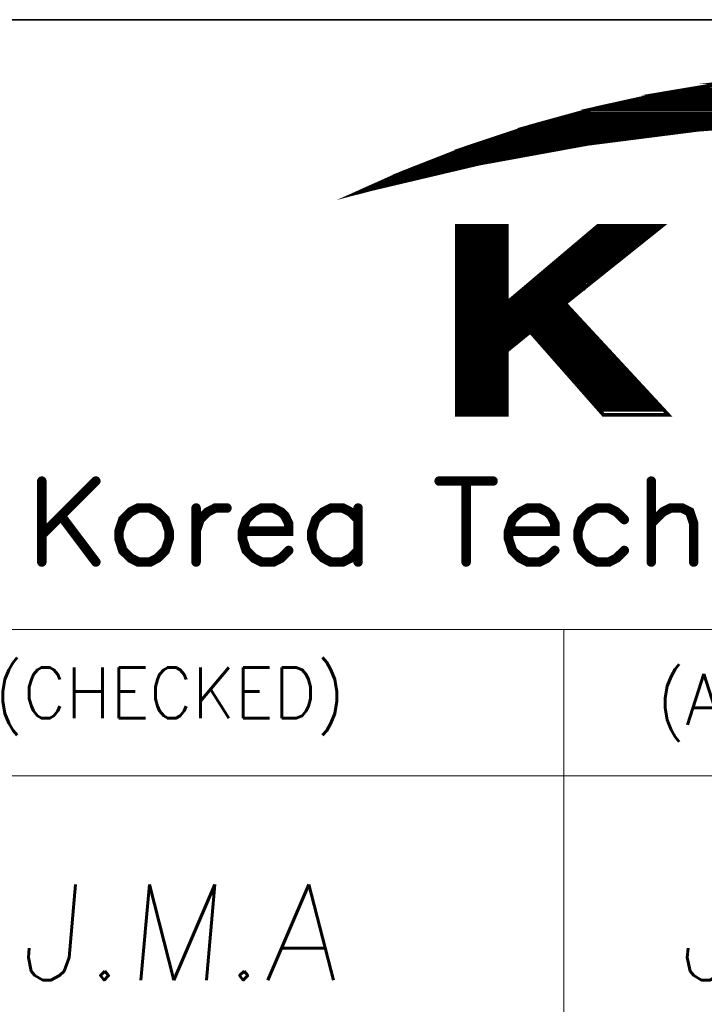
# Model space of a CAD drawing. Header units: millimetres. Extents: x 4497 to 11741, y 5958 to 12619.
# Tile 132 of 256: x 7069 to 7112, y 7735 to 7797. Entities that reach past the tile are written whole.
import ezdxf
from ezdxf.enums import TextEntityAlignment as Align

# ---------------------------------------------------------------- set-up
doc = ezdxf.new("R2010")
doc.units = ezdxf.units.MM
doc.header["$LTSCALE"] = 0.8
doc.layers.get('0').update_dxf_attribs({"linetype": 'CONTINUOUS', "lineweight": 0})
doc.layers.add('2', color=3, linetype='CONTINUOUS', lineweight=0)
doc.styles.add('GHS', font='romans', dxfattribs={"height": 2, "bigfont": 'whgtxt'})
doc.styles.get("Standard").update_dxf_attribs({"font": 'romans.shx', "width": 0.8, "oblique": 5, "bigfont": 'whgtxt.shx'})

# ---------------------------------------------------------------- blocks, each defined once
blk = doc.blocks.new('SMOOTH_0$0254')
at = {"const_width": 0.0127}
blk.add_lwpolyline([(-0.00635, 0, 1), (0.00635, 0, 1)], format="xyb", close=True, dxfattribs=at)
blk = doc.blocks.new('SMOOTH_0$064516')
at = {"const_width": 0.0323}
blk.add_lwpolyline([(-0.0161, 0, 1), (0.0161, 0, 1)], format="xyb", close=True, dxfattribs=at)
blk = doc.blocks.new('logo')
at = {"color": 7}
for points, const_width in [([(-3495.641, 5338.044), (-3491.64, 5339.83), (-3485.861, 5342.097), (-3479.97, 5344.064), (-3473.985, 5345.713), (-3467.914, 5347.052), (-3461.791, 5348.074)], 0.338), ([(-3454.81, 5344.51), (-3464.814, 5343.755), (-3474.775, 5342.484), (-3484.65, 5340.681), (-3494.422, 5338.371), (-3495.641, 5338.044)], 0.338), ([(-3470.624, 5346.391), (-3420.251, 5346.391)], 0.338), ([(-3421.603, 5346.729), (-3469.272, 5346.729)], 0.338), ([(-3474.343, 5345.546), (-3416.87, 5345.546)], 0.338), ([(-3418.222, 5345.884), (-3472.483, 5345.884)], 0.338), ([(-3476.202, 5344.954), (-3414.588, 5344.954)], 0.338), ([(-3475.526, 5345.207), (-3415.518, 5345.207)], 0.338), ([(-3481.273, 5343.517), (-3467.75, 5343.517)], 0.338), ([(-3478.738, 5344.278), (-3459.298, 5344.278)], 0.338), ([(-3467.75, 5343.602), (-3467.328, 5343.602)], 0.338), ([(-3483.555, 5342.756), (-3473.836, 5342.756)], 0.338), ([(-3482.71, 5343.01), (-3471.976, 5343.01)], 0.338), ([(-3482.034, 5343.264), (-3469.948, 5343.264)], 0.338), ([(-3473.92, 5342.841), (-3473.159, 5342.841)], 0.338), ([(-3472.061, 5343.095), (-3471.131, 5343.095)], 0.338), ([(-3469.863, 5343.348), (-3469.271, 5343.348)], 0.338), ([(-3486.006, 5341.911), (-3478.738, 5341.911)], 0.338), ([(-3484.823, 5342.249), (-3476.625, 5342.249)], 0.338), ([(-3480.005, 5341.742), (-3479.752, 5341.742)], 0.338), ([(-3488.457, 5340.897), (-3484.485, 5340.897)], 0.338), ([(-3487.866, 5341.151), (-3483.048, 5341.151)], 0.338), ([(-3487.189, 5341.404), (-3481.611, 5341.404)], 0.338), ([(-3486.682, 5341.658), (-3480.09, 5341.658)], 0.338), ([(-3484.4, 5340.982), (-3483.809, 5340.982)], 0.338), ([(-3483.133, 5341.235), (-3482.541, 5341.235)], 0.338), ([(-3481.611, 5341.489), (-3481.104, 5341.489)], 0.338), ([(-3492.683, 5338.869), (-3489.049, 5340.559)], 0.338), ([(-3489.387, 5340.474), (-3491.584, 5339.545)], 0.338), ([(-3491.415, 5339.207), (-3488.626, 5340.559)], 0.338), ([(-3490.401, 5339.46), (-3488.204, 5340.559)], 0.338), ([(-3489.133, 5340.052), (-3488.035, 5340.052)], 0.338), ([(-3488.626, 5340.221), (-3487.02, 5340.221)], 0.338), ([(-3488.373, 5340.474), (-3486.091, 5340.474)], 0.338), ([(-3493.613, 5338.7), (-3491.584, 5339.629)], 0.338), ([(-3486.344, 5335.065), (-3486.344, 5318.162)], 0.338), ([(-3486.091, 5318.077), (-3486.091, 5334.981)], 0.338), ([(-3485.837, 5318.077), (-3485.837, 5334.981)], 0.338), ([(-3485.584, 5318.077), (-3485.584, 5334.981)], 0.338), ([(-3485.33, 5318.077), (-3485.33, 5334.981)], 0.338), ([(-3485.076, 5318.077), (-3485.076, 5334.981)], 0.338), ([(-3484.823, 5318.077), (-3484.823, 5334.981)], 0.338), ([(-3484.569, 5317.993), (-3484.569, 5334.896)], 0.338), ([(-3484.316, 5317.993), (-3484.316, 5334.896)], 0.338), ([(-3484.062, 5318.077), (-3484.062, 5334.981)], 0.338), ([(-3483.893, 5335.065), (-3483.893, 5317.993)], 0.338), ([(-3483.724, 5318.077), (-3483.724, 5334.981)], 0.338), ([(-3483.471, 5318.077), (-3483.471, 5334.981)], 0.338), ([(-3483.217, 5318.077), (-3483.217, 5334.981)], 0.338), ([(-3482.963, 5318.077), (-3482.963, 5334.981)], 0.338), ([(-3482.71, 5318.077), (-3482.71, 5334.981)], 0.338), ([(-3482.456, 5318.077), (-3482.456, 5334.981)], 0.338), ([(-3482.203, 5317.993), (-3482.203, 5334.896)], 0.338), ([(-3474.174, 5334.727), (-3468.494, 5334.727)], 0.338), ([(-3475.357, 5333.713), (-3469.863, 5333.713)], 0.338), ([(-3475.103, 5333.967), (-3469.61, 5333.967)], 0.338), ([(-3474.681, 5334.22), (-3469.187, 5334.22)], 0.338), ([(-3474.427, 5334.474), (-3468.933, 5334.474)], 0.338), ([(-3476.287, 5332.952), (-3470.793, 5332.952)], 0.338), ([(-3475.948, 5333.206), (-3470.455, 5333.206)], 0.338), ([(-3475.61, 5333.459), (-3470.201, 5333.459)], 0.338), ([(-3477.47, 5331.938), (-3472.145, 5331.938)], 0.338), ([(-3477.216, 5332.192), (-3471.723, 5332.192)], 0.338), ([(-3476.878, 5332.445), (-3471.469, 5332.445)], 0.338), ([(-3476.54, 5332.699), (-3471.215, 5332.699)], 0.338), ([(-3478.399, 5331.177), (-3473.075, 5331.177)], 0.338), ([(-3478.061, 5331.431), (-3472.737, 5331.431)], 0.338), ([(-3477.723, 5331.685), (-3472.399, 5331.685)], 0.338), ([(-3479.498, 5330.163), (-3474.343, 5330.163)], 0.338), ([(-3479.245, 5330.417), (-3474.005, 5330.417)], 0.338), ([(-3478.991, 5330.67), (-3473.666, 5330.67)], 0.338), ([(-3478.653, 5330.924), (-3473.413, 5330.924)], 0.338), ([(-3480.428, 5329.403), (-3475.272, 5329.403)], 0.338), ([(-3480.174, 5329.656), (-3474.934, 5329.656), (-3474.934, 5329.572), (-3474.85, 5329.656)], 0.338), ([(-3479.836, 5329.91), (-3474.681, 5329.91)], 0.338), ([(-3481.696, 5328.388), (-3476.54, 5328.388)], 0.338), ([(-3481.442, 5328.642), (-3476.202, 5328.642)], 0.338), ([(-3481.104, 5328.895), (-3475.948, 5328.895)], 0.338), ([(-3480.766, 5329.149), (-3475.61, 5329.149)], 0.338), ([(-3482.203, 5327.797), (-3476.709, 5327.797)], 0.338), ([(-3482.203, 5327.543), (-3476.456, 5327.543)], 0.338), ([(-3482.372, 5327.374), (-3476.287, 5327.374)], 0.338), ([(-3482.372, 5327.036), (-3476.117, 5327.036)], 0.338), ([(-3482.287, 5326.867), (-3475.864, 5326.867)], 0.338), ([(-3482.203, 5327.205), (-3476.117, 5327.205)], 0.338), ([(-3475.441, 5326.36), (-3482.372, 5326.36)], 0.338), ([(-3482.372, 5326.191), (-3475.272, 5326.191)], 0.338), ([(-3482.287, 5326.529), (-3475.526, 5326.529)], 0.338), ([(-3482.287, 5325.937), (-3475.019, 5325.937)], 0.338), ([(-3482.456, 5325.261), (-3480.428, 5325.261)], 0.338), ([(-3482.287, 5325.092), (-3480.681, 5325.092)], 0.338), ([(-3482.287, 5324.923), (-3480.851, 5324.923)], 0.338), ([(-3482.203, 5325.684), (-3474.765, 5325.684)], 0.338), ([(-3479.667, 5325.261), (-3474.427, 5325.261)], 0.338), ([(-3479.498, 5325.008), (-3474.174, 5325.008)], 0.338), ([(-3482.372, 5324.247), (-3481.527, 5324.247)], 0.338), ([(-3482.372, 5324.078), (-3481.865, 5324.078)], 0.338), ([(-3482.287, 5324.5), (-3481.273, 5324.5)], 0.338), ([(-3482.203, 5324.754), (-3481.02, 5324.754)], 0.338), ([(-3479.16, 5324.754), (-3473.92, 5324.754)], 0.338), ([(-3478.991, 5324.5), (-3473.666, 5324.5)], 0.338), ([(-3478.738, 5324.247), (-3473.497, 5324.247)], 0.338), ([(-3478.569, 5323.993), (-3473.244, 5323.993)], 0.338), ([(-3478.399, 5323.74), (-3472.99, 5323.74)], 0.338), ([(-3478.146, 5323.486), (-3472.737, 5323.486)], 0.338), ([(-3477.892, 5323.233), (-3472.483, 5323.233)], 0.338), ([(-3477.723, 5322.979), (-3472.314, 5322.979)], 0.338), ([(-3477.47, 5322.726), (-3472.061, 5322.726)], 0.338), ([(-3477.216, 5322.472), (-3471.807, 5322.472)], 0.338), ([(-3476.963, 5322.218), (-3471.638, 5322.218)], 0.338), ([(-3476.794, 5321.965), (-3471.384, 5321.965)], 0.338), ([(-3476.54, 5321.711), (-3471.131, 5321.711)], 0.338), ([(-3476.371, 5321.458), (-3470.877, 5321.458)], 0.338), ([(-3476.117, 5321.204), (-3470.624, 5321.204)], 0.338), ([(-3475.864, 5320.951), (-3470.37, 5320.951)], 0.338), ([(-3475.695, 5320.697), (-3470.201, 5320.697)], 0.338), ([(-3475.441, 5320.444), (-3469.948, 5320.444)], 0.338), ([(-3475.188, 5320.19), (-3469.694, 5320.19)], 0.338), ([(-3475.019, 5319.936), (-3469.525, 5319.936)], 0.338), ([(-3474.85, 5319.683), (-3469.271, 5319.683)], 0.338), ([(-3474.596, 5319.429), (-3469.018, 5319.429)], 0.338), ([(-3474.258, 5319.176), (-3468.764, 5319.176)], 0.338), ([(-3474.089, 5318.922), (-3468.511, 5318.922)], 0.338), ([(-3473.92, 5318.669), (-3468.257, 5318.669)], 0.338), ([(-3473.666, 5318.415), (-3468.004, 5318.415)], 0.338), ([(-3519.273, 5311.965), (-3524.159, 5307.079)], 0.859), ([(-3524.159, 5311.965), (-3524.159, 5304.641)], 0.859), ([(-3488.222, 5311.965), (-3483.345, 5311.965)], 0.859), ([(-3485.783, 5311.965), (-3485.783, 5304.641)], 0.859), ([(-3469.038, 5311.965), (-3469.038, 5304.641)], 0.859), ([(-3515.434, 5309.527), (-3516.13, 5309.175), (-3516.834, 5308.479), (-3517.178, 5307.431), (-3517.178, 5306.736), (-3516.834, 5305.688), (-3516.13, 5304.993), (-3515.434, 5304.641), (-3514.387, 5304.641), (-3513.691, 5304.993), (-3512.996, 5305.688), (-3512.644, 5306.736), (-3512.644, 5307.431), (-3512.996, 5308.479), (-3513.691, 5309.175), (-3514.387, 5309.527), (-3515.434, 5309.527)], 0.859), ([(-3510.205, 5307.431), (-3509.853, 5308.479), (-3509.157, 5309.175), (-3508.462, 5309.527), (-3507.414, 5309.527)], 0.859), ([(-3510.205, 5309.527), (-3510.205, 5304.641)], 0.859), ([(-3506.014, 5307.431), (-3501.833, 5307.431), (-3501.833, 5308.127), (-3502.176, 5308.823), (-3502.528, 5309.175), (-3503.224, 5309.527), (-3504.271, 5309.527), (-3504.967, 5309.175), (-3505.671, 5308.479), (-3506.014, 5307.431), (-3506.014, 5306.736), (-3505.671, 5305.688), (-3504.967, 5304.993), (-3504.271, 5304.641), (-3503.224, 5304.641), (-3502.528, 5304.993), (-3501.833, 5305.688)], 0.859), ([(-3495.555, 5308.479), (-3496.251, 5309.175), (-3496.946, 5309.527), (-3497.994, 5309.527), (-3498.69, 5309.175), (-3499.385, 5308.479), (-3499.737, 5307.431), (-3499.737, 5306.736), (-3499.385, 5305.688), (-3498.69, 5304.993), (-3497.994, 5304.641), (-3496.946, 5304.641), (-3496.251, 5304.993), (-3495.555, 5305.688)], 0.859), ([(-3495.555, 5309.527), (-3495.555, 5304.641)], 0.859), ([(-3481.945, 5307.431), (-3477.763, 5307.431), (-3477.763, 5308.127), (-3478.106, 5308.823), (-3478.459, 5309.175), (-3479.154, 5309.527), (-3480.202, 5309.527), (-3480.897, 5309.175), (-3481.601, 5308.479), (-3481.945, 5307.431), (-3481.945, 5306.736), (-3481.601, 5305.688), (-3480.897, 5304.993), (-3480.202, 5304.641), (-3479.154, 5304.641), (-3478.459, 5304.993), (-3477.763, 5305.688)], 0.859), ([(-3471.477, 5308.479), (-3472.181, 5309.175), (-3472.877, 5309.527), (-3473.925, 5309.527), (-3474.62, 5309.175), (-3475.316, 5308.479), (-3475.668, 5307.431), (-3475.668, 5306.736), (-3475.316, 5305.688), (-3474.62, 5304.993), (-3473.925, 5304.641), (-3472.877, 5304.641), (-3472.181, 5304.993), (-3471.477, 5305.688)], 0.859), ([(-3469.038, 5308.127), (-3467.991, 5309.175), (-3467.295, 5309.527), (-3466.248, 5309.527), (-3465.552, 5309.175), (-3465.2, 5308.127), (-3465.2, 5304.641)], 0.859), ([(-3522.416, 5308.823), (-3519.273, 5304.641)], 0.859)]:
    blk.add_lwpolyline(points, dxfattribs=dict(at, const_width=const_width))
at = {"color": 7, "const_width": 0.338}
for points in [[(-3465.91, 5347.379), (-3461.851, 5348.057), (-3429.228, 5348.057), (-3424.695, 5347.379)], [(-3461.782, 5348.065), (-3459.73, 5348.297), (-3430.835, 5348.297), (-3429.285, 5348.065)], [(-3467.914, 5347.044), (-3465.91, 5347.379), (-3424.695, 5347.379), (-3423.06, 5347.044)], [(-3472.036, 5346.133), (-3467.922, 5347.044), (-3423.06, 5347.044), (-3418.615, 5346.133)], [(-3477.436, 5344.751), (-3473.976, 5345.704), (-3416.958, 5345.704), (-3413.297, 5344.751)], [(-3473.976, 5345.704), (-3472.036, 5346.133), (-3418.607, 5346.133), (-3416.958, 5345.704)], [(-3479.961, 5344.055), (-3478.278, 5344.519), (-3454.81, 5344.519), (-3460.948, 5344.055)], [(-3478.278, 5344.519), (-3477.436, 5344.751), (-3444.78, 5344.751), (-3454.81, 5344.519)], [(-3484.645, 5342.492), (-3480.843, 5343.763), (-3464.822, 5343.763), (-3474.775, 5342.493)], [(-3480.843, 5343.763), (-3480.817, 5343.772), (-3464.814, 5343.772), (-3464.822, 5343.763)], [(-3480.818, 5343.772), (-3479.97, 5344.055), (-3460.949, 5344.055), (-3464.7, 5343.772)], [(-3464.814, 5343.763), (-3464.814, 5343.772), (-3464.7, 5343.772), (-3464.814, 5343.763)], [(-3489.423, 5340.689), (-3485.861, 5342.089), (-3476.985, 5342.089), (-3484.65, 5340.689)], [(-3485.852, 5342.089), (-3484.645, 5342.492), (-3474.775, 5342.492), (-3476.985, 5342.089)], [(-3491.631, 5339.822), (-3489.423, 5340.689), (-3484.658, 5340.689), (-3488.321, 5339.822)], [(-3494.873, 5338.379), (-3491.631, 5339.822), (-3488.321, 5339.822), (-3494.413, 5338.379)], [(-3495.53, 5338.087), (-3494.422, 5338.379), (-3494.873, 5338.379), (-3495.53, 5338.087)], [(-3486.616, 5328.092), (-3486.616, 5335.065), (-3482.108, 5335.065), (-3482.108, 5328.092)], [(-3482.108, 5328.092), (-3473.856, 5335.065), (-3468.051, 5335.065), (-3476.771, 5328.092)], [(-3486.616, 5328.04), (-3486.616, 5328.092), (-3476.771, 5328.092), (-3476.836, 5328.04)], [(-3486.616, 5325.473), (-3486.616, 5328.04), (-3476.836, 5328.04), (-3474.458, 5325.473)], [(-3486.616, 5323.747), (-3486.616, 5325.473), (-3479.978, 5325.473), (-3482.108, 5323.747)], [(-3473.375, 5317.968), (-3479.978, 5325.473), (-3474.458, 5325.473), (-3467.51, 5317.968)], [(-3486.616, 5317.968), (-3486.616, 5323.747), (-3482.108, 5323.747), (-3482.108, 5317.968)]]:
    blk.add_lwpolyline(points, close=True, dxfattribs=at)
at = {"color": 7, "xscale": 13.31, "yscale": 13.31, "zscale": 13.31}
for name, p in [('SMOOTH_0$0254', (-3465.91, 5347.379)), ('SMOOTH_0$0254', (-3465.91, 5347.379)), ('SMOOTH_0$0254', (-3470.624, 5346.391)), ('SMOOTH_0$0254', (-3469.272, 5346.729)), ('SMOOTH_0$0254', (-3467.922, 5347.044)), ('SMOOTH_0$0254', (-3467.914, 5347.052)), ('SMOOTH_0$0254', (-3467.914, 5347.044)), ('SMOOTH_0$0254', (-3474.343, 5345.546)), ('SMOOTH_0$0254', (-3473.985, 5345.713)), ('SMOOTH_0$0254', (-3473.976, 5345.704)), ('SMOOTH_0$0254', (-3473.976, 5345.704)), ('SMOOTH_0$0254', (-3472.483, 5345.884)), ('SMOOTH_0$0254', (-3472.036, 5346.133)), ('SMOOTH_0$0254', (-3472.036, 5346.133)), ('SMOOTH_0$0254', (-3478.278, 5344.519)), ('SMOOTH_0$0254', (-3478.278, 5344.519)), ('SMOOTH_0$0254', (-3477.436, 5344.751)), ('SMOOTH_0$0254', (-3477.436, 5344.751)), ('SMOOTH_0$0254', (-3476.202, 5344.954)), ('SMOOTH_0$0254', (-3475.526, 5345.207)), ('SMOOTH_0$0254', (-3481.273, 5343.517)), ('SMOOTH_0$0254', (-3480.843, 5343.763)), ('SMOOTH_0$0254', (-3480.843, 5343.763)), ('SMOOTH_0$0254', (-3480.818, 5343.772)), ('SMOOTH_0$0254', (-3480.817, 5343.772)), ('SMOOTH_0$0254', (-3479.97, 5344.064)), ('SMOOTH_0$0254', (-3479.97, 5344.055)), ('SMOOTH_0$0254', (-3479.961, 5344.055)), ('SMOOTH_0$0254', (-3478.738, 5344.278)), ('SMOOTH_0$0254', (-3467.75, 5343.602)), ('SMOOTH_0$0254', (-3467.75, 5343.517)), ('SMOOTH_0$0254', (-3467.328, 5343.602)), ('SMOOTH_0$0254', (-3464.822, 5343.763)), ('SMOOTH_0$0254', (-3464.822, 5343.763)), ('SMOOTH_0$0254', (-3464.814, 5343.772)), ('SMOOTH_0$0254', (-3464.814, 5343.772)), ('SMOOTH_0$0254', (-3464.814, 5343.763)), ('SMOOTH_0$0254', (-3464.814, 5343.763)), ('SMOOTH_0$0254', (-3464.814, 5343.755)), ('SMOOTH_0$0254', (-3464.7, 5343.772)), ('SMOOTH_0$0254', (-3464.7, 5343.772)), ('SMOOTH_0$0254', (-3483.555, 5342.756)), ('SMOOTH_0$0254', (-3482.71, 5343.01)), ('SMOOTH_0$0254', (-3482.034, 5343.264)), ('SMOOTH_0$0254', (-3473.92, 5342.841)), ('SMOOTH_0$0254', (-3473.836, 5342.756)), ('SMOOTH_0$0254', (-3473.159, 5342.841)), ('SMOOTH_0$0254', (-3472.061, 5343.095)), ('SMOOTH_0$0254', (-3471.976, 5343.01)), ('SMOOTH_0$0254', (-3471.131, 5343.095)), ('SMOOTH_0$0254', (-3469.948, 5343.264)), ('SMOOTH_0$0254', (-3469.863, 5343.348)), ('SMOOTH_0$0254', (-3469.271, 5343.348)), ('SMOOTH_0$0254', (-3486.006, 5341.911)), ('SMOOTH_0$0254', (-3485.861, 5342.097)), ('SMOOTH_0$0254', (-3485.861, 5342.089)), ('SMOOTH_0$0254', (-3485.852, 5342.089)), ('SMOOTH_0$0254', (-3484.823, 5342.249)), ('SMOOTH_0$0254', (-3484.645, 5342.492)), ('SMOOTH_0$0254', (-3484.645, 5342.492)), ('SMOOTH_0$0254', (-3480.005, 5341.742)), ('SMOOTH_0$0254', (-3479.752, 5341.742)), ('SMOOTH_0$0254', (-3478.738, 5341.911)), ('SMOOTH_0$0254', (-3476.985, 5342.089)), ('SMOOTH_0$0254', (-3476.985, 5342.089)), ('SMOOTH_0$0254', (-3476.625, 5342.249)), ('SMOOTH_0$0254', (-3474.775, 5342.493)), ('SMOOTH_0$0254', (-3474.775, 5342.492)), ('SMOOTH_0$0254', (-3474.775, 5342.484)), ('SMOOTH_0$0254', (-3488.457, 5340.897)), ('SMOOTH_0$0254', (-3487.866, 5341.151)), ('SMOOTH_0$0254', (-3487.189, 5341.404)), ('SMOOTH_0$0254', (-3486.682, 5341.658)), ('SMOOTH_0$0254', (-3484.485, 5340.897)), ('SMOOTH_0$0254', (-3484.4, 5340.982)), ('SMOOTH_0$0254', (-3483.809, 5340.982)), ('SMOOTH_0$0254', (-3483.133, 5341.235)), ('SMOOTH_0$0254', (-3483.048, 5341.151)), ('SMOOTH_0$0254', (-3482.541, 5341.235)), ('SMOOTH_0$0254', (-3481.611, 5341.489)), ('SMOOTH_0$0254', (-3481.611, 5341.404)), ('SMOOTH_0$0254', (-3481.104, 5341.489)), ('SMOOTH_0$0254', (-3480.09, 5341.658)), ('SMOOTH_0$0254', (-3489.423, 5340.689)), ('SMOOTH_0$0254', (-3489.423, 5340.689)), ('SMOOTH_0$0254', (-3489.387, 5340.474)), ('SMOOTH_0$0254', (-3489.133, 5340.052)), ('SMOOTH_0$0254', (-3489.049, 5340.559)), ('SMOOTH_0$0254', (-3488.626, 5340.559)), ('SMOOTH_0$0254', (-3488.626, 5340.221)), ('SMOOTH_0$0254', (-3488.373, 5340.474)), ('SMOOTH_0$0254', (-3488.204, 5340.559)), ('SMOOTH_0$0254', (-3488.035, 5340.052)), ('SMOOTH_0$0254', (-3487.02, 5340.221)), ('SMOOTH_0$0254', (-3486.091, 5340.474)), ('SMOOTH_0$0254', (-3484.658, 5340.689)), ('SMOOTH_0$0254', (-3484.65, 5340.689)), ('SMOOTH_0$0254', (-3484.65, 5340.681)), ('SMOOTH_0$0254', (-3491.64, 5339.83)), ('SMOOTH_0$0254', (-3491.631, 5339.822)), ('SMOOTH_0$0254', (-3491.631, 5339.822)), ('SMOOTH_0$0254', (-3491.584, 5339.629)), ('SMOOTH_0$0254', (-3491.584, 5339.545)), ('SMOOTH_0$0254', (-3491.415, 5339.207)), ('SMOOTH_0$0254', (-3490.401, 5339.46)), ('SMOOTH_0$0254', (-3488.321, 5339.822)), ('SMOOTH_0$0254', (-3488.321, 5339.822)), ('SMOOTH_0$0254', (-3494.873, 5338.379)), ('SMOOTH_0$0254', (-3494.873, 5338.379)), ('SMOOTH_0$0254', (-3494.422, 5338.379)), ('SMOOTH_0$0254', (-3494.422, 5338.371)), ('SMOOTH_0$0254', (-3494.413, 5338.379)), ('SMOOTH_0$0254', (-3493.613, 5338.7)), ('SMOOTH_0$0254', (-3492.683, 5338.869)), ('SMOOTH_0$0254', (-3495.641, 5338.044)), ('SMOOTH_0$0254', (-3495.641, 5338.044)), ('SMOOTH_0$0254', (-3495.53, 5338.087)), ('SMOOTH_0$0254', (-3495.53, 5338.087)), ('SMOOTH_0$0254', (-3486.616, 5335.065)), ('SMOOTH_0$0254', (-3486.344, 5335.065)), ('SMOOTH_0$0254', (-3486.091, 5334.981)), ('SMOOTH_0$0254', (-3485.837, 5334.981)), ('SMOOTH_0$0254', (-3485.584, 5334.981)), ('SMOOTH_0$0254', (-3485.33, 5334.981)), ('SMOOTH_0$0254', (-3485.076, 5334.981)), ('SMOOTH_0$0254', (-3484.823, 5334.981)), ('SMOOTH_0$0254', (-3484.569, 5334.896)), ('SMOOTH_0$0254', (-3484.316, 5334.896)), ('SMOOTH_0$0254', (-3484.062, 5334.981)), ('SMOOTH_0$0254', (-3483.893, 5335.065)), ('SMOOTH_0$0254', (-3483.724, 5334.981)), ('SMOOTH_0$0254', (-3483.471, 5334.981)), ('SMOOTH_0$0254', (-3483.217, 5334.981)), ('SMOOTH_0$0254', (-3482.963, 5334.981)), ('SMOOTH_0$0254', (-3482.71, 5334.981)), ('SMOOTH_0$0254', (-3482.456, 5334.981)), ('SMOOTH_0$0254', (-3482.203, 5334.896)), ('SMOOTH_0$0254', (-3482.108, 5335.065)), ('SMOOTH_0$0254', (-3474.174, 5334.727)), ('SMOOTH_0$0254', (-3473.856, 5335.065)), ('SMOOTH_0$0254', (-3468.494, 5334.727)), ('SMOOTH_0$0254', (-3468.051, 5335.065)), ('SMOOTH_0$0254', (-3475.357, 5333.713)), ('SMOOTH_0$0254', (-3475.103, 5333.967)), ('SMOOTH_0$0254', (-3474.681, 5334.22)), ('SMOOTH_0$0254', (-3474.427, 5334.474)), ('SMOOTH_0$0254', (-3469.863, 5333.713)), ('SMOOTH_0$0254', (-3469.61, 5333.967)), ('SMOOTH_0$0254', (-3469.187, 5334.22)), ('SMOOTH_0$0254', (-3468.933, 5334.474)), ('SMOOTH_0$0254', (-3476.287, 5332.952)), ('SMOOTH_0$0254', (-3475.948, 5333.206)), ('SMOOTH_0$0254', (-3475.61, 5333.459)), ('SMOOTH_0$0254', (-3470.793, 5332.952)), ('SMOOTH_0$0254', (-3470.455, 5333.206)), ('SMOOTH_0$0254', (-3470.201, 5333.459)), ('SMOOTH_0$0254', (-3477.47, 5331.938)), ('SMOOTH_0$0254', (-3477.216, 5332.192)), ('SMOOTH_0$0254', (-3476.878, 5332.445)), ('SMOOTH_0$0254', (-3476.54, 5332.699)), ('SMOOTH_0$0254', (-3472.145, 5331.938)), ('SMOOTH_0$0254', (-3471.723, 5332.192)), ('SMOOTH_0$0254', (-3471.469, 5332.445)), ('SMOOTH_0$0254', (-3471.215, 5332.699)), ('SMOOTH_0$0254', (-3478.399, 5331.177)), ('SMOOTH_0$0254', (-3478.061, 5331.431)), ('SMOOTH_0$0254', (-3477.723, 5331.685)), ('SMOOTH_0$0254', (-3473.075, 5331.177)), ('SMOOTH_0$0254', (-3472.737, 5331.431)), ('SMOOTH_0$0254', (-3472.399, 5331.685)), ('SMOOTH_0$0254', (-3479.498, 5330.163)), ('SMOOTH_0$0254', (-3479.245, 5330.417)), ('SMOOTH_0$0254', (-3478.991, 5330.67)), ('SMOOTH_0$0254', (-3478.653, 5330.924)), ('SMOOTH_0$0254', (-3474.343, 5330.163)), ('SMOOTH_0$0254', (-3474.005, 5330.417)), ('SMOOTH_0$0254', (-3473.666, 5330.67)), ('SMOOTH_0$0254', (-3473.413, 5330.924)), ('SMOOTH_0$0254', (-3480.428, 5329.403)), ('SMOOTH_0$0254', (-3480.174, 5329.656)), ('SMOOTH_0$0254', (-3479.836, 5329.91)), ('SMOOTH_0$0254', (-3475.272, 5329.403)), ('SMOOTH_0$0254', (-3474.934, 5329.656)), ('SMOOTH_0$0254', (-3474.934, 5329.572)), ('SMOOTH_0$0254', (-3474.85, 5329.656)), ('SMOOTH_0$0254', (-3474.681, 5329.91)), ('SMOOTH_0$0254', (-3481.696, 5328.388)), ('SMOOTH_0$0254', (-3481.442, 5328.642)), ('SMOOTH_0$0254', (-3481.104, 5328.895)), ('SMOOTH_0$0254', (-3480.766, 5329.149)), ('SMOOTH_0$0254', (-3476.54, 5328.388)), ('SMOOTH_0$0254', (-3476.202, 5328.642)), ('SMOOTH_0$0254', (-3475.948, 5328.895)), ('SMOOTH_0$0254', (-3475.61, 5329.149)), ('SMOOTH_0$0254', (-3486.616, 5328.092)), ('SMOOTH_0$0254', (-3486.616, 5328.092)), ('SMOOTH_0$0254', (-3486.616, 5328.04)), ('SMOOTH_0$0254', (-3486.616, 5328.04)), ('SMOOTH_0$0254', (-3482.203, 5327.797)), ('SMOOTH_0$0254', (-3482.203, 5327.543)), ('SMOOTH_0$0254', (-3482.108, 5328.092)), ('SMOOTH_0$0254', (-3482.108, 5328.092)), ('SMOOTH_0$0254', (-3476.836, 5328.04)), ('SMOOTH_0$0254', (-3476.836, 5328.04)), ('SMOOTH_0$0254', (-3476.771, 5328.092)), ('SMOOTH_0$0254', (-3476.771, 5328.092)), ('SMOOTH_0$0254', (-3476.709, 5327.797)), ('SMOOTH_0$0254', (-3476.456, 5327.543)), ('SMOOTH_0$0254', (-3482.372, 5327.374)), ('SMOOTH_0$0254', (-3482.372, 5327.036)), ('SMOOTH_0$0254', (-3482.287, 5326.867)), ('SMOOTH_0$0254', (-3482.203, 5327.205)), ('SMOOTH_0$0254', (-3476.287, 5327.374)), ('SMOOTH_0$0254', (-3476.117, 5327.205)), ('SMOOTH_0$0254', (-3476.117, 5327.036)), ('SMOOTH_0$0254', (-3475.864, 5326.867)), ('SMOOTH_0$0254', (-3482.372, 5326.36)), ('SMOOTH_0$0254', (-3482.372, 5326.191)), ('SMOOTH_0$0254', (-3482.287, 5326.529)), ('SMOOTH_0$0254', (-3482.287, 5325.937)), ('SMOOTH_0$0254', (-3475.526, 5326.529)), ('SMOOTH_0$0254', (-3475.441, 5326.36)), ('SMOOTH_0$0254', (-3475.272, 5326.191)), ('SMOOTH_0$0254', (-3475.019, 5325.937)), ('SMOOTH_0$0254', (-3486.616, 5325.473)), ('SMOOTH_0$0254', (-3486.616, 5325.473)), ('SMOOTH_0$0254', (-3482.456, 5325.261)), ('SMOOTH_0$0254', (-3482.287, 5325.092)), ('SMOOTH_0$0254', (-3482.287, 5324.923)), ('SMOOTH_0$0254', (-3482.203, 5325.684)), ('SMOOTH_0$0254', (-3480.851, 5324.923)), ('SMOOTH_0$0254', (-3480.681, 5325.092)), ('SMOOTH_0$0254', (-3480.428, 5325.261)), ('SMOOTH_0$0254', (-3479.978, 5325.473)), ('SMOOTH_0$0254', (-3479.978, 5325.473)), ('SMOOTH_0$0254', (-3479.667, 5325.261)), ('SMOOTH_0$0254', (-3479.498, 5325.008)), ('SMOOTH_0$0254', (-3474.765, 5325.684)), ('SMOOTH_0$0254', (-3474.458, 5325.473)), ('SMOOTH_0$0254', (-3474.458, 5325.473)), ('SMOOTH_0$0254', (-3474.427, 5325.261)), ('SMOOTH_0$0254', (-3474.174, 5325.008)), ('SMOOTH_0$0254', (-3482.372, 5324.247)), ('SMOOTH_0$0254', (-3482.372, 5324.078)), ('SMOOTH_0$0254', (-3482.287, 5324.5)), ('SMOOTH_0$0254', (-3482.203, 5324.754)), ('SMOOTH_0$0254', (-3481.865, 5324.078)), ('SMOOTH_0$0254', (-3481.527, 5324.247)), ('SMOOTH_0$0254', (-3481.273, 5324.5)), ('SMOOTH_0$0254', (-3481.02, 5324.754)), ('SMOOTH_0$0254', (-3479.16, 5324.754)), ('SMOOTH_0$0254', (-3478.991, 5324.5)), ('SMOOTH_0$0254', (-3478.738, 5324.247)), ('SMOOTH_0$0254', (-3478.569, 5323.993)), ('SMOOTH_0$0254', (-3473.92, 5324.754)), ('SMOOTH_0$0254', (-3473.666, 5324.5)), ('SMOOTH_0$0254', (-3473.497, 5324.247)), ('SMOOTH_0$0254', (-3473.244, 5323.993)), ('SMOOTH_0$0254', (-3486.616, 5323.747)), ('SMOOTH_0$0254', (-3486.616, 5323.747)), ('SMOOTH_0$0254', (-3482.108, 5323.747)), ('SMOOTH_0$0254', (-3482.108, 5323.747)), ('SMOOTH_0$0254', (-3478.399, 5323.74)), ('SMOOTH_0$0254', (-3478.146, 5323.486)), ('SMOOTH_0$0254', (-3477.892, 5323.233)), ('SMOOTH_0$0254', (-3472.99, 5323.74)), ('SMOOTH_0$0254', (-3472.737, 5323.486)), ('SMOOTH_0$0254', (-3472.483, 5323.233)), ('SMOOTH_0$0254', (-3477.723, 5322.979)), ('SMOOTH_0$0254', (-3477.47, 5322.726)), ('SMOOTH_0$0254', (-3477.216, 5322.472)), ('SMOOTH_0$0254', (-3476.963, 5322.218)), ('SMOOTH_0$0254', (-3472.314, 5322.979)), ('SMOOTH_0$0254', (-3472.061, 5322.726)), ('SMOOTH_0$0254', (-3471.807, 5322.472)), ('SMOOTH_0$0254', (-3471.638, 5322.218)), ('SMOOTH_0$0254', (-3476.794, 5321.965)), ('SMOOTH_0$0254', (-3476.54, 5321.711)), ('SMOOTH_0$0254', (-3476.371, 5321.458)), ('SMOOTH_0$0254', (-3471.384, 5321.965)), ('SMOOTH_0$0254', (-3471.131, 5321.711)), ('SMOOTH_0$0254', (-3470.877, 5321.458)), ('SMOOTH_0$0254', (-3476.117, 5321.204)), ('SMOOTH_0$0254', (-3475.864, 5320.951)), ('SMOOTH_0$0254', (-3475.695, 5320.697)), ('SMOOTH_0$0254', (-3475.441, 5320.444)), ('SMOOTH_0$0254', (-3470.624, 5321.204)), ('SMOOTH_0$0254', (-3470.37, 5320.951)), ('SMOOTH_0$0254', (-3470.201, 5320.697)), ('SMOOTH_0$0254', (-3469.948, 5320.444)), ('SMOOTH_0$0254', (-3475.188, 5320.19)), ('SMOOTH_0$0254', (-3475.019, 5319.936)), ('SMOOTH_0$0254', (-3474.85, 5319.683)), ('SMOOTH_0$0254', (-3469.694, 5320.19)), ('SMOOTH_0$0254', (-3469.525, 5319.936)), ('SMOOTH_0$0254', (-3469.271, 5319.683)), ('SMOOTH_0$0254', (-3474.596, 5319.429)), ('SMOOTH_0$0254', (-3474.258, 5319.176)), ('SMOOTH_0$0254', (-3474.089, 5318.922)), ('SMOOTH_0$0254', (-3473.92, 5318.669)), ('SMOOTH_0$0254', (-3469.018, 5319.429)), ('SMOOTH_0$0254', (-3468.764, 5319.176)), ('SMOOTH_0$0254', (-3468.511, 5318.922)), ('SMOOTH_0$0254', (-3468.257, 5318.669)), ('SMOOTH_0$0254', (-3486.616, 5317.968)), ('SMOOTH_0$0254', (-3486.344, 5318.162)), ('SMOOTH_0$0254', (-3486.091, 5318.077)), ('SMOOTH_0$0254', (-3485.837, 5318.077)), ('SMOOTH_0$0254', (-3485.584, 5318.077)), ('SMOOTH_0$0254', (-3485.33, 5318.077)), ('SMOOTH_0$0254', (-3485.076, 5318.077)), ('SMOOTH_0$0254', (-3484.823, 5318.077)), ('SMOOTH_0$0254', (-3484.569, 5317.993)), ('SMOOTH_0$0254', (-3484.316, 5317.993)), ('SMOOTH_0$0254', (-3484.062, 5318.077)), ('SMOOTH_0$0254', (-3483.893, 5317.993)), ('SMOOTH_0$0254', (-3483.724, 5318.077)), ('SMOOTH_0$0254', (-3483.471, 5318.077)), ('SMOOTH_0$0254', (-3483.217, 5318.077)), ('SMOOTH_0$0254', (-3482.963, 5318.077)), ('SMOOTH_0$0254', (-3482.71, 5318.077)), ('SMOOTH_0$0254', (-3482.456, 5318.077)), ('SMOOTH_0$0254', (-3482.203, 5317.993)), ('SMOOTH_0$0254', (-3482.108, 5317.968)), ('SMOOTH_0$0254', (-3473.666, 5318.415)), ('SMOOTH_0$0254', (-3473.375, 5317.968)), ('SMOOTH_0$0254', (-3468.004, 5318.415)), ('SMOOTH_0$0254', (-3467.51, 5317.968)), ('SMOOTH_0$064516', (-3524.159, 5311.965)), ('SMOOTH_0$064516', (-3519.273, 5311.965)), ('SMOOTH_0$064516', (-3488.222, 5311.965)), ('SMOOTH_0$064516', (-3485.783, 5311.965)), ('SMOOTH_0$064516', (-3483.345, 5311.965)), ('SMOOTH_0$064516', (-3469.038, 5311.965)), ('SMOOTH_0$064516', (-3515.434, 5309.527)), ('SMOOTH_0$064516', (-3515.434, 5309.527)), ('SMOOTH_0$064516', (-3514.387, 5309.527)), ('SMOOTH_0$064516', (-3510.205, 5309.527)), ('SMOOTH_0$064516', (-3508.462, 5309.527)), ('SMOOTH_0$064516', (-3507.414, 5309.527)), ('SMOOTH_0$064516', (-3504.271, 5309.527)), ('SMOOTH_0$064516', (-3503.224, 5309.527)), ('SMOOTH_0$064516', (-3497.994, 5309.527)), ('SMOOTH_0$064516', (-3496.946, 5309.527)), ('SMOOTH_0$064516', (-3495.555, 5309.527)), ('SMOOTH_0$064516', (-3480.202, 5309.527)), ('SMOOTH_0$064516', (-3479.154, 5309.527)), ('SMOOTH_0$064516', (-3473.925, 5309.527)), ('SMOOTH_0$064516', (-3472.877, 5309.527)), ('SMOOTH_0$064516', (-3467.295, 5309.527)), ('SMOOTH_0$064516', (-3466.248, 5309.527)), ('SMOOTH_0$064516', (-3522.416, 5308.823)), ('SMOOTH_0$064516', (-3516.13, 5309.175)), ('SMOOTH_0$064516', (-3513.691, 5309.175)), ('SMOOTH_0$064516', (-3509.157, 5309.175)), ('SMOOTH_0$064516', (-3504.967, 5309.175)), ('SMOOTH_0$064516', (-3502.528, 5309.175)), ('SMOOTH_0$064516', (-3502.176, 5308.823)), ('SMOOTH_0$064516', (-3498.69, 5309.175)), ('SMOOTH_0$064516', (-3496.251, 5309.175)), ('SMOOTH_0$064516', (-3480.897, 5309.175)), ('SMOOTH_0$064516', (-3478.459, 5309.175)), ('SMOOTH_0$064516', (-3478.106, 5308.823)), ('SMOOTH_0$064516', (-3474.62, 5309.175)), ('SMOOTH_0$064516', (-3472.181, 5309.175)), ('SMOOTH_0$064516', (-3467.991, 5309.175)), ('SMOOTH_0$064516', (-3465.552, 5309.175)), ('SMOOTH_0$064516', (-3516.834, 5308.479)), ('SMOOTH_0$064516', (-3512.996, 5308.479)), ('SMOOTH_0$064516', (-3509.853, 5308.479)), ('SMOOTH_0$064516', (-3505.671, 5308.479)), ('SMOOTH_0$064516', (-3501.833, 5308.127)), ('SMOOTH_0$064516', (-3499.385, 5308.479)), ('SMOOTH_0$064516', (-3495.555, 5308.479)), ('SMOOTH_0$064516', (-3481.601, 5308.479)), ('SMOOTH_0$064516', (-3477.763, 5308.127)), ('SMOOTH_0$064516', (-3475.316, 5308.479)), ('SMOOTH_0$064516', (-3471.477, 5308.479)), ('SMOOTH_0$064516', (-3469.038, 5308.127)), ('SMOOTH_0$064516', (-3465.2, 5308.127)), ('SMOOTH_0$064516', (-3524.159, 5307.079)), ('SMOOTH_0$064516', (-3517.178, 5307.431)), ('SMOOTH_0$064516', (-3517.178, 5306.736)), ('SMOOTH_0$064516', (-3512.644, 5307.431)), ('SMOOTH_0$064516', (-3512.644, 5306.736)), ('SMOOTH_0$064516', (-3510.205, 5307.431)), ('SMOOTH_0$064516', (-3506.014, 5307.431)), ('SMOOTH_0$064516', (-3506.014, 5307.431)), ('SMOOTH_0$064516', (-3506.014, 5306.736)), ('SMOOTH_0$064516', (-3501.833, 5307.431)), ('SMOOTH_0$064516', (-3499.737, 5307.431)), ('SMOOTH_0$064516', (-3499.737, 5306.736)), ('SMOOTH_0$064516', (-3481.945, 5307.431)), ('SMOOTH_0$064516', (-3481.945, 5307.431)), ('SMOOTH_0$064516', (-3481.945, 5306.736)), ('SMOOTH_0$064516', (-3477.763, 5307.431)), ('SMOOTH_0$064516', (-3475.668, 5307.431)), ('SMOOTH_0$064516', (-3475.668, 5306.736)), ('SMOOTH_0$064516', (-3516.834, 5305.688)), ('SMOOTH_0$064516', (-3516.13, 5304.993)), ('SMOOTH_0$064516', (-3513.691, 5304.993)), ('SMOOTH_0$064516', (-3512.996, 5305.688)), ('SMOOTH_0$064516', (-3505.671, 5305.688)), ('SMOOTH_0$064516', (-3504.967, 5304.993)), ('SMOOTH_0$064516', (-3502.528, 5304.993)), ('SMOOTH_0$064516', (-3501.833, 5305.688)), ('SMOOTH_0$064516', (-3499.385, 5305.688)), ('SMOOTH_0$064516', (-3498.69, 5304.993)), ('SMOOTH_0$064516', (-3496.251, 5304.993)), ('SMOOTH_0$064516', (-3495.555, 5305.688)), ('SMOOTH_0$064516', (-3481.601, 5305.688)), ('SMOOTH_0$064516', (-3480.897, 5304.993)), ('SMOOTH_0$064516', (-3478.459, 5304.993)), ('SMOOTH_0$064516', (-3477.763, 5305.688)), ('SMOOTH_0$064516', (-3475.316, 5305.688)), ('SMOOTH_0$064516', (-3474.62, 5304.993)), ('SMOOTH_0$064516', (-3472.181, 5304.993)), ('SMOOTH_0$064516', (-3471.477, 5305.688)), ('SMOOTH_0$064516', (-3524.159, 5304.641)), ('SMOOTH_0$064516', (-3519.273, 5304.641)), ('SMOOTH_0$064516', (-3515.434, 5304.641)), ('SMOOTH_0$064516', (-3514.387, 5304.641)), ('SMOOTH_0$064516', (-3510.205, 5304.641)), ('SMOOTH_0$064516', (-3504.271, 5304.641)), ('SMOOTH_0$064516', (-3503.224, 5304.641)), ('SMOOTH_0$064516', (-3497.994, 5304.641)), ('SMOOTH_0$064516', (-3496.946, 5304.641)), ('SMOOTH_0$064516', (-3495.555, 5304.641)), ('SMOOTH_0$064516', (-3485.783, 5304.641)), ('SMOOTH_0$064516', (-3480.202, 5304.641)), ('SMOOTH_0$064516', (-3479.154, 5304.641)), ('SMOOTH_0$064516', (-3473.925, 5304.641)), ('SMOOTH_0$064516', (-3472.877, 5304.641)), ('SMOOTH_0$064516', (-3469.038, 5304.641)), ('SMOOTH_0$064516', (-3465.2, 5304.641))]:
    blk.add_blockref(name, p, dxfattribs=at)

msp = doc.modelspace()

# ---------------------------------------------------------------- linework, layer by layer
at = {"color": 7, "linetype": 'Continuous', "lineweight": 35}
msp.add_line((7019.768, 7797.411), (7233.429, 7797.411), dxfattribs=at)
at = {"color": 7, "linetype": 'Continuous'}
for p, q in [((7019.768, 7758.704), (7233.429, 7758.704)), ((7103.375, 7675.097), (7103.375, 7758.704)), ((7019.768, 7749.414), (7145.178, 7749.414))]:
    msp.add_line(p, q, dxfattribs=at)

# ---------------------------------------------------------------- block references
at = {"color": 3, "linetype": 'Continuous', "xscale": 0.701471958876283, "yscale": 0.701471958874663, "zscale": 0.7014719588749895}
msp.add_blockref('logo', (9542.347, 4041.931), dxfattribs=at)

# ---------------------------------------------------------------- texts
at = {"color": 7, "linetype": 'Continuous', "width": 0.933333}
for s, p in [('(CHECKED)', (7067.259, 7756.304)), ('(APPROVED)', (7109.269, 7755.884))]:
    msp.add_text(s, height=3.2303, dxfattribs=at).set_placement(p, align=Align.TOP_LEFT)
at = {"layer": '2', "style": 'GHS', "oblique": 5}
for p in [(7068.749, 7736.452), (7110.552, 7736.452)]:
    msp.add_text('J.M.A', height=6.0598, dxfattribs=at).set_placement(p)

doc.saveas('drawing.dxf')
